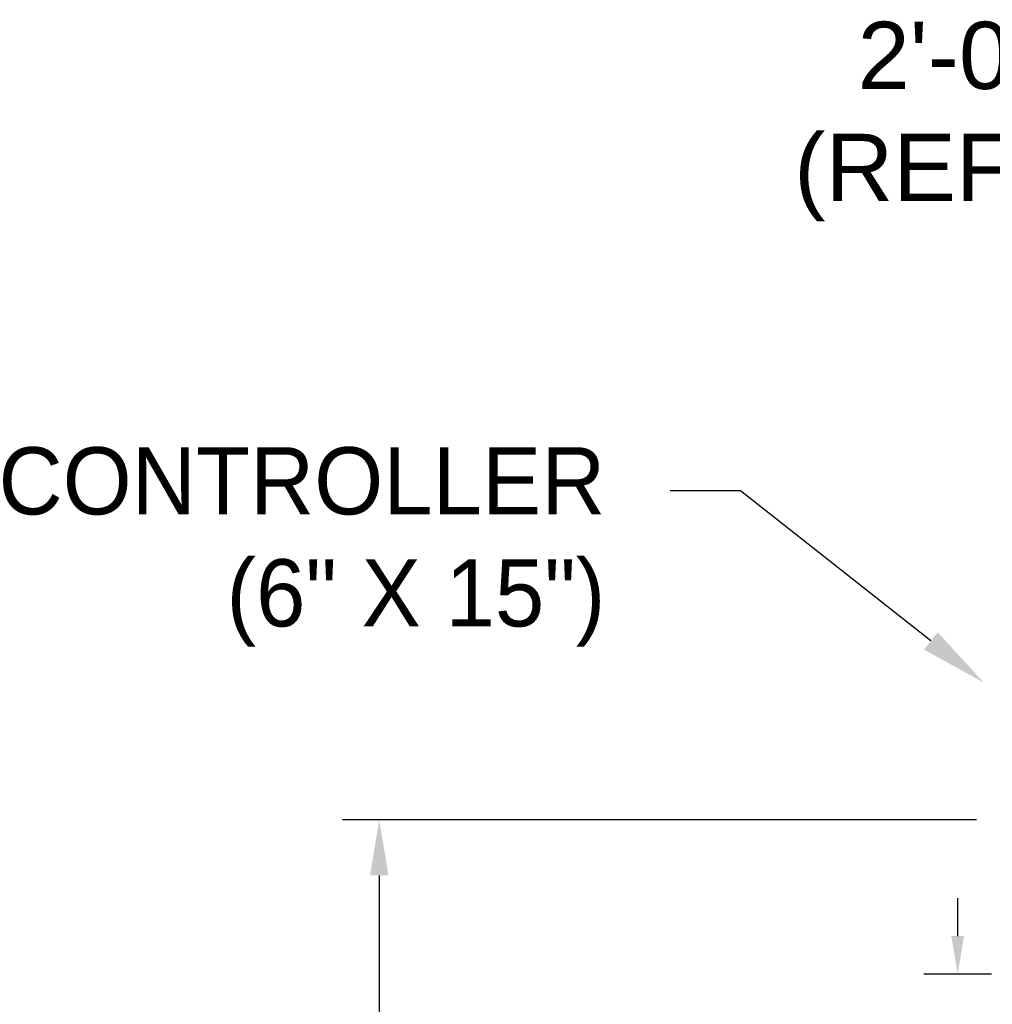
# Model space of a CAD drawing. Header units: inches. Extents: x 170 to 312, y 215 to 248.
# Tile 222 of 256: x 224.21 to 225.57, y 222.17 to 223.55. Entities that reach past the tile are written whole.
import ezdxf
from ezdxf import colors
from ezdxf.entities.mleader import LeaderData, LeaderLine
from ezdxf.math import Vec2, Vec3

# ---------------------------------------------------------------- set-up
doc = ezdxf.new("R2010")
doc.units = ezdxf.units.IN
doc.header["$LTSCALE"] = 0.25
doc.header["$MEASUREMENT"] = 0
doc.layers.add('ANNOTATIONS', color=1, linetype='Continuous')
doc.styles.add('ARIAL', font='arial.ttf', dxfattribs={"height": 0.09375})

msp = doc.modelspace()

# ---------------------------------------------------------------- linework, layer by layer
at = {"layer": 'ANNOTATIONS'}
for p, q in [((225.54388, 222.42941), (224.65989, 222.42941)), ((224.71099, 222.35175), (224.71099, 221.55133)), ((225.51772, 222.26716), (225.51772, 222.3203)), ((225.56485, 222.21402), (225.47059, 222.21402))]:
    msp.add_line(p, q, dxfattribs=at)
for points in [[(224.72393, 222.35175), (224.69804, 222.35175), (224.71099, 222.42941)], [(225.52658, 222.26716), (225.50886, 222.26716), (225.51772, 222.21402)]]:
    msp.add_solid(points, dxfattribs=at)

# ---------------------------------------------------------------- texts
at = {"layer": 'ANNOTATIONS', "insert": (225.63881, 223.40353), "char_height": 0.09375, "attachment_point": 6, "style": 'ARIAL'}
msp.add_mtext('2\'-0"\\P(REF)', dxfattribs=at)

# ---------------------------------------------------------------- leaders
at = {"layer": 'ANNOTATIONS'}
ml = msp.add_multileader_mtext('Standard', dxfattribs=at)
ml.set_content('CONTROLLER \\P(6" X 15")', color=256, style='ARIAL')
ml.set_leader_properties()
ml.build(insert=Vec2(0, 0))
ml.multileader.update_dxf_attribs({"dogleg_length": 0.36, "arrow_head_size": 0.09375})
ctx = ml.context
ctx.base_point, ctx.char_height, ctx.arrow_head_size, ctx.landing_gap_size, ctx.plane_origin = Vec3(224.04972, 222.88849), 0.09375, 0.09375, 0.09, Vec3(225.90168, 222.45526)
ctx.text_align_type = 2
notes = []
notes.append((ctx, [(0, (1, 1, 0), (225.2146, 222.88849), (-1, 0), 0.09796, [(0, [(225.55397, 222.62085)], 0, [])])]))
ctx.mtext.insert, ctx.mtext.alignment, ctx.mtext.flow_direction = Vec3(225.02664, 222.94915), 3, 5
for ctx, leaders in notes:
    for number, flags, end, landing, length, lines in leaders:
        leader = LeaderData()
        leader.index, (leader.has_last_leader_line, leader.has_dogleg_vector, leader.attachment_direction) = number, flags
        leader.last_leader_point, leader.dogleg_vector, leader.dogleg_length = Vec3(end), Vec3(landing), length
        for number, points, colour, breaks in lines:
            line = LeaderLine()
            line.index, line.vertices, line.color, line.breaks = number, Vec3.list(points), colors.encode_raw_color(colour), breaks
            leader.lines.append(line)
        ctx.leaders.append(leader)

doc.saveas('drawing.dxf')
